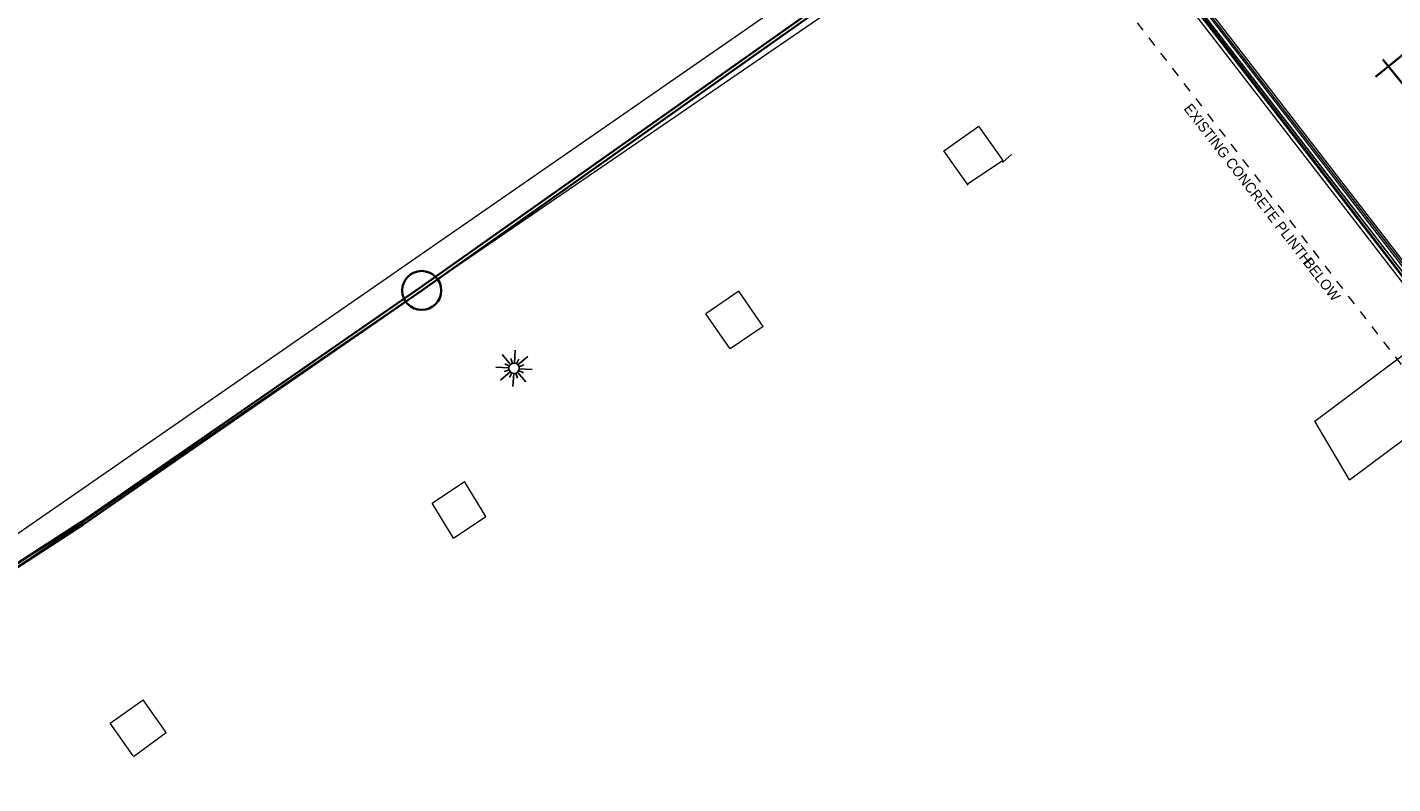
# Model space of a CAD drawing. Header units: millimetres. Extents: x -738537 to 1850049, y -250217 to 604013.
# Tile 185 of 204: x -179677 to -159776, y 492812 to 503846. Entities that reach past the tile are written whole.
import ezdxf

# ---------------------------------------------------------------- set-up
doc = ezdxf.new("R2010")
doc.units = ezdxf.units.MM
doc.header["$MEASUREMENT"] = 0
doc.set_wipeout_variables(frame=1)
doc.linetypes.add('Dashed', pattern=[280, 140, -140])
doc.linetypes.add('Wipeout_Contour', pattern=[1000, 0, -1000])
for name, color, linetype, lineweight in [('0_Pen_No__1', 214, 'Continuous', 35), ('0_Pen_No__128', 9, 'Continuous', 0), ('0_Pen_No__15', 7, 'Continuous', 20), ('0_Pen_No__2', 1, 'Continuous', 25), ('0_Pen_No__3', 30, 'Continuous', 15), ('0_Pen_No__6', 7, 'Continuous', 5)]:
    doc.layers.add(name, color=color, linetype=linetype, lineweight=lineweight)
doc.styles.add('GENERATED_STYLE_1', font='GOTHIC.TTF')

msp = doc.modelspace()

# ---------------------------------------------------------------- linework, layer by layer
at = {"layer": '0_Pen_No__1', "color": 7, "linetype": 'Continuous', "lineweight": 35}
for p, q in [((-173956.2, 500047.7), (-165957, 505705.5)), ((-173928.2, 500007.2), (-165936.1, 505660.1)), ((-173956.2, 500047.7), (-178887.8, 496632.6)), ((-173928.2, 500007.2), (-178860.5, 496591.6)), ((-178887.8, 496632.6), (-184074.2, 493277.7)), ((-178860.5, 496591.6), (-184031.6, 493246.7))]:
    msp.add_line(p, q, dxfattribs=at)
msp.add_circle((-173928.2, 500007.2), 284.1, dxfattribs=at)
at = {"layer": '0_Pen_No__128', "color": 9, "linetype": 'Continuous', "lineweight": 0}
for p, q in [((-186110.2, 492101.3), (-166091.3, 505975.7)), ((-166317.8, 502042.7), (-165808.3, 502404.8)), ((-165453.2, 501905.2), (-165808.3, 502404.8)), ((-165962.7, 501543.1), (-166317.8, 502042.7)), ((-165463.7, 501876.2), (-165332.5, 501990.3)), ((-165453.2, 501905.2), (-165973.5, 501558.6)), ((-169307.3, 499997.4), (-169785.7, 499667.7)), ((-168953.3, 499483.7), (-169307.3, 499997.4)), ((-169431.6, 499153.9), (-169785.7, 499667.7)), ((-168953.3, 499483.7), (-169431.6, 499153.9)), ((-173775.4, 496906.1), (-173307, 497220.8)), ((-172995.2, 496710), (-173307, 497220.8)), ((-173463.7, 496395.3), (-173775.4, 496906.1)), ((-173463.7, 496395.3), (-172995.2, 496710)), ((-178471.3, 493697.5), (-177987, 494038)), ((-177651.6, 493561), (-177987, 494038)), ((-178135.9, 493220.5), (-178471.3, 493697.5)), ((-178129.6, 493211.5), (-177651.6, 493561))]:
    msp.add_line(p, q, dxfattribs=at)
at = {"layer": '0_Pen_No__2', "color": 7, "linetype": 'Continuous', "lineweight": 25}
for p, q in [((-172564.1, 499135.2), (-172577.3, 498946.5)), ((-172631.8, 498928.3), (-172755.9, 499071)), ((-172649.8, 498905), (-172717.8, 498938.9)), ((-172630.6, 499015.1), (-172606.4, 498942.8)), ((-172549.1, 498938.9), (-172514.9, 499007.3)), ((-172525.9, 498921), (-172383.3, 499045)), ((-172846, 498889.7), (-172657.5, 498876.7)), ((-172781.9, 498698.1), (-172639.2, 498822.2)), ((-172726, 498823.5), (-172653.8, 498847.7)), ((-172650.1, 498736.1), (-172616.1, 498804.3)), ((-172587.7, 498796.5), (-172600.8, 498607.9)), ((-172558.6, 498800.3), (-172534.4, 498728)), ((-172409, 498672.1), (-172533.1, 498814.8)), ((-172446.9, 498804.1), (-172515.2, 498838.1)), ((-172511.2, 498895.4), (-172437.7, 498920)), ((-172507.5, 498866.4), (-172318.7, 498853.3))]:
    msp.add_line(p, q, dxfattribs=at)
msp.add_circle((-172582.5, 498871.5), 75.2, dxfattribs=at)

# ---------------------------------------------------------------- wipeouts: each hides what was drawn before it
at = {"color": 254, "linetype": 'Wipeout_Contour', "lineweight": 0, "ltscale": 7218071.709642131}
msp.add_wipeout([(-164699.9, 505465), (-158123.6, 496944), (-156126, 498485.6), (-152228, 493429.6), (-151659.7, 493834.9), (-149519.8, 495360.7), (-149040.3, 494688.3), (-148680.8, 494970.1), (-153725.9, 501401.7), (-157970.6, 498125.3), (-163518.6, 505313.9), (-159420.2, 508476.9), (-159929.1, 509146.9)], dxfattribs=at)

# ---------------------------------------------------------------- next in the draw order: linework, layer by layer
at = {"layer": '0_Pen_No__3', "color": 7, "linetype": 'Dashed', "lineweight": 15}
msp.add_lwpolyline([(-164699.9, 505465), (-158123.6, 496944), (-156126, 498485.6), (-152228, 493429.6), (-151659.7, 493834.9), (-149519.8, 495360.7), (-149040.3, 494688.3), (-148680.8, 494970.1), (-153725.9, 501401.7), (-157970.6, 498125.3), (-163518.6, 505313.9), (-159420.2, 508476.9), (-159929.1, 509146.9)], close=True, dxfattribs=at)

# ---------------------------------------------------------------- next in the draw order: wipeouts: each hides what was drawn before it
at = {"color": 254, "linetype": 'Wipeout_Contour', "lineweight": 0, "ltscale": 2238982.7745022}
msp.add_wipeout([(-153680.6, 501436.6), (-159165.3, 508673.1), (-163518.6, 505313.9), (-157970.6, 498125.3)], dxfattribs=at)

# ---------------------------------------------------------------- next in the draw order: linework, layer by layer
at = {"layer": '0_Pen_No__1', "color": 7, "linetype": 'Continuous', "lineweight": 35}
for p, q in [((-160024.5, 503125.4), (-159419.5, 503614.1)), ((-159919.9, 503378.6), (-158772.2, 501957.5))]:
    msp.add_line(p, q, dxfattribs=at)
at = {"layer": '0_Pen_No__128', "color": 9, "linetype": 'Continuous', "lineweight": 0}
msp.add_line((-185910.1, 491807.8), (-160627.2, 509126.2), dxfattribs=at)
at = {"layer": '0_Pen_No__15', "color": 7, "linetype": 'Continuous', "lineweight": 20}
for p, q in [((-160912.2, 498101.7), (-159644.2, 499053.1)), ((-160404.9, 497244.1), (-159049.8, 498260.9)), ((-160404.9, 497244.1), (-160912.2, 498101.7))]:
    msp.add_line(p, q, dxfattribs=at)
at = {"layer": '0_Pen_No__2', "color": 7, "linetype": 'Continuous', "lineweight": 25}
msp.add_line((-158006.3, 498097.8), (-163588.9, 505369.1), dxfattribs=at)
at = {"layer": '0_Pen_No__3', "color": 7, "linetype": 'Continuous', "lineweight": 15}
msp.add_lwpolyline([(-153680.6, 501436.6), (-159165.3, 508673.1), (-163518.6, 505313.9), (-157970.6, 498125.3)], close=True, dxfattribs=at)
at = {"layer": '0_Pen_No__6', "color": 7, "linetype": 'Continuous', "lineweight": 5}
for p, q in [((-163658.9, 505332), (-160823.9, 501658.7)), ((-163588.7, 505323), (-157979.8, 498055.4)), ((-160744.7, 501719.7), (-163518.6, 505313.9)), ((-157956.9, 498230.4), (-163413.3, 505300.3)), ((-157970.8, 498125.6), (-160744.7, 501719.7)), ((-160823.9, 501658.7), (-157988.8, 497985.3))]:
    msp.add_line(p, q, dxfattribs=at)
msp.add_lwpolyline([(-157953.1, 498266.3), (-157960.8, 498194.4), (-163449, 505305.6), (-163377.7, 505295)], close=True, dxfattribs=at)

# ---------------------------------------------------------------- next in the draw order: texts
at = {"layer": '0_Pen_No__6', "color": 7, "linetype": 'Continuous', "lineweight": 5, "char_height": 150, "attachment_point": 7, "rotation": 307.74362, "style": 'GENERATED_STYLE_1'}
for s, insert in [('\\A1;{\\pql;\\fCentury Gothic|b0|i0|c0|p34;EXISTING CONCRETE PLINTH}', (-162831.4, 502656.7)), ('\\A1;{\\pql;\\fCentury Gothic|b0|i0|c0|p34; BELOW}', (-161123.8, 500450.8))]:
    msp.add_mtext(s, dxfattribs=dict(at, insert=insert))

doc.saveas('drawing.dxf')
